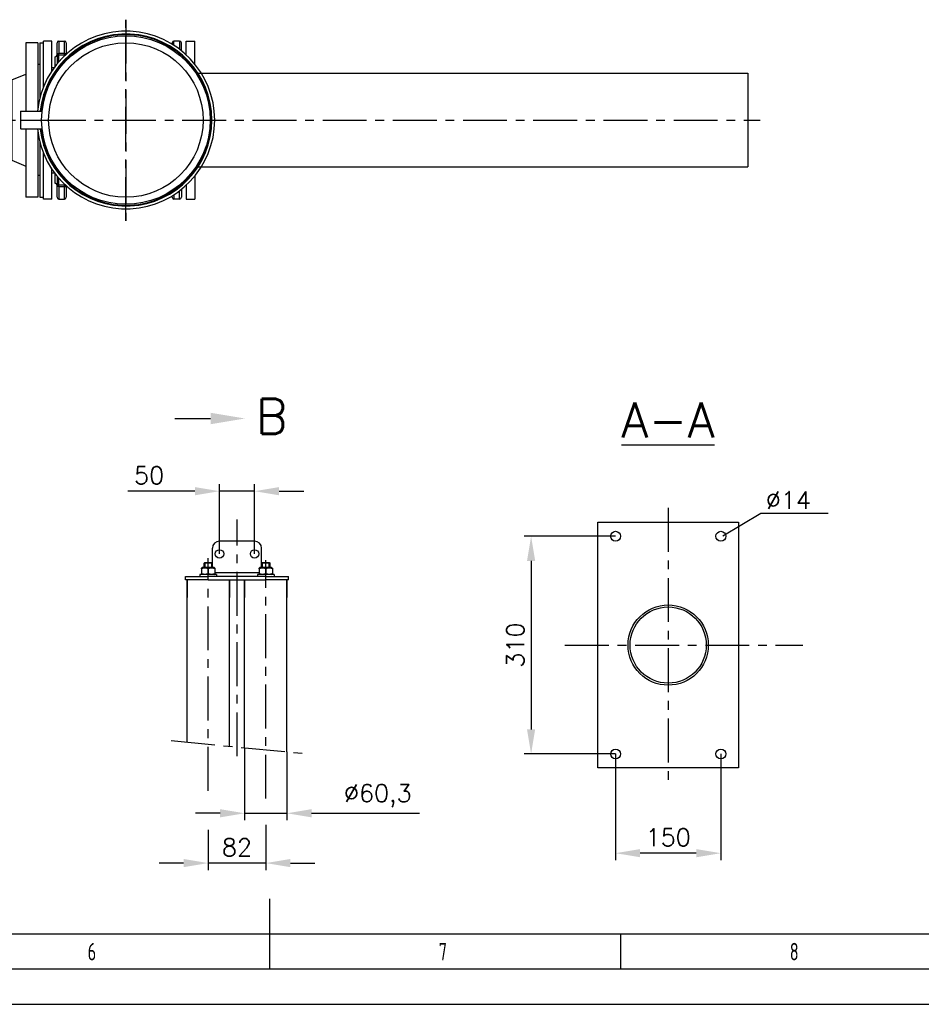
# Model space of a CAD drawing. Header units: millimetres. Extents: x 0 to 5940, y 0 to 4200.
# Tile 26 of 62: x 2614 to 3898, y 0 to 1402. Entities that reach past the tile are written whole.
import ezdxf
from ezdxf.enums import TextEntityAlignment as Align

# ---------------------------------------------------------------- set-up
doc = ezdxf.new("R2010")
doc.units = ezdxf.units.MM
doc.header["$LTSCALE"] = 50
doc.linetypes.add('MITTE', pattern=[2, 1.25, -0.25, 0.25, -0.25])
doc.layers.get('0').update_dxf_attribs({"linetype": 'CONTINUOUS'})
doc.layers.get('DEFPOINTS').update_dxf_attribs({"linetype": 'CONTINUOUS'})
for name, color, linetype in [('01-LINIE-025', 1, 'CONTINUOUS'), ('02-LINIE-035', 2, 'CONTINUOUS'), ('05-ACHSE', 1, 'MITTE'), ('06-MASSE1', 1, 'CONTINUOUS'), ('10-TEXT-025', 1, 'CONTINUOUS'), ('12-TEXT-050', 3, 'CONTINUOUS'), ('KSB-BLATTRAND', 2, 'CONTINUOUS')]:
    doc.layers.add(name, color=color, linetype=linetype)
doc.styles.add('ACA_NORM', font='ROMANS.SHX')
doc.styles.get("Standard").update_dxf_attribs({"font": 'ISOCP.SHX'})
doc.dimstyles.new('1-10', dxfattribs={"dimscale": 10, "dimtxt": 2.5, "dimasz": 3.5, "dimexe": 1, "dimexo": 0, "dimgap": 1, "dimtad": 1, "dimdec": 0, "dimzin": 0, "dimtxsty": 'ACA_NORM', "dimcen": 0, "dimadec": 0, "dimazin": 0, "dimtfac": 2.4, "dimtdec": 0, "dimtmove": 0, "dimatfit": 3, "dimfxl": 1, "dimtolj": 1, "dimtzin": 0, "dimarcsym": 0})

# ---------------------------------------------------------------- blocks, each defined once
blk = doc.blocks.new('*D9')
at = {"layer": '06-MASSE1', "color": 0, "lineweight": -2}
for p, q in [((3462.5, 666.5), (3332.2, 666.5)), ((3342.2, 631.5), (3342.2, 391.5)), ((3462.5, 356.5), (3332.2, 356.5))]:
    blk.add_line(p, q, dxfattribs=at)
at = {"layer": '06-MASSE1', "color": 0}
for points in [[(3336.4, 631.5), (3348, 631.5), (3342.2, 666.5)], [(3336.4, 391.5), (3348, 391.5), (3342.2, 356.5)]]:
    blk.add_solid(points, dxfattribs=at)
at = {"layer": 'DEFPOINTS', "color": 0}
for p in [(3462.5, 666.5), (3342.2, 356.5), (3462.5, 356.5)]:
    blk.add_point(p, dxfattribs=at)
at = {"layer": '06-MASSE1', "color": 0, "insert": (3319.7, 511.5), "char_height": 25, "attachment_point": 5, "rotation": 90, "style": 'ACA_NORM'}
blk.add_mtext('\\A1;310', dxfattribs=at)
blk = doc.blocks.new('*D10')
at = {"layer": '06-MASSE1', "color": 0, "lineweight": -2}
for p, q in [((3462.5, 356.5), (3462.5, 205.2)), ((3612.5, 356.5), (3612.5, 205.2)), ((3577.5, 215.2), (3497.5, 215.2))]:
    blk.add_line(p, q, dxfattribs=at)
at = {"layer": '06-MASSE1', "color": 0}
for points in [[(3497.5, 221), (3497.5, 209.4), (3462.5, 215.2)], [(3577.5, 221), (3577.5, 209.4), (3612.5, 215.2)]]:
    blk.add_solid(points, dxfattribs=at)
at = {"layer": 'DEFPOINTS', "color": 0}
for p in [(3462.5, 356.5), (3612.5, 356.5), (3462.5, 215.2)]:
    blk.add_point(p, dxfattribs=at)
at = {"layer": '06-MASSE1', "color": 0, "insert": (3537.5, 237.7), "char_height": 25, "attachment_point": 5, "style": 'ACA_NORM'}
blk.add_mtext('\\A1;150', dxfattribs=at)
blk = doc.blocks.new('*D11')
at = {"layer": '06-MASSE1', "color": 0, "lineweight": -2}
for p, q in [((2964.3, 255.8), (2964.3, 191.1)), ((2882.3, 248.3), (2882.3, 191.1)), ((2847.3, 201.1), (2812.3, 201.1)), ((2964.3, 201.1), (2882.3, 201.1)), ((2999.3, 201.1), (3034.3, 201.1))]:
    blk.add_line(p, q, dxfattribs=at)
at = {"layer": '06-MASSE1', "color": 0}
for points in [[(2847.3, 206.9), (2847.3, 195.3), (2882.3, 201.1)], [(2999.3, 206.9), (2999.3, 195.3), (2964.3, 201.1)]]:
    blk.add_solid(points, dxfattribs=at)
at = {"layer": 'DEFPOINTS', "color": 0}
for p in [(2964.3, 255.8), (2882.3, 248.3), (2882.3, 201.1)]:
    blk.add_point(p, dxfattribs=at)
at = {"layer": '06-MASSE1', "color": 0, "insert": (2923.3, 223.6), "char_height": 25, "attachment_point": 5, "style": 'ACA_NORM'}
blk.add_mtext('\\A1;82', dxfattribs=at)
blk = doc.blocks.new('*D12')
at = {"layer": '06-MASSE1', "color": 0, "lineweight": -2}
for p, q in [((2934.2, 365.4), (2934.2, 262)), ((2994.5, 359.5), (2994.5, 262)), ((2899.2, 272), (2864.2, 272)), ((2934.2, 272), (2994.5, 272)), ((3029.5, 272), (3183.3, 272))]:
    blk.add_line(p, q, dxfattribs=at)
at = {"layer": '06-MASSE1', "color": 0}
for points in [[(2899.2, 277.9), (2899.2, 266.2), (2934.2, 272)], [(3029.5, 277.9), (3029.5, 266.2), (2994.5, 272)]]:
    blk.add_solid(points, dxfattribs=at)
at = {"layer": 'DEFPOINTS', "color": 0}
for p in [(2934.2, 365.4), (2994.5, 359.5), (2934.2, 272)]:
    blk.add_point(p, dxfattribs=at)
at = {"layer": '06-MASSE1', "color": 0, "insert": (3123.9, 296.9), "char_height": 25, "attachment_point": 5, "style": 'ACA_NORM'}
blk.add_mtext('\\A1;%%C60,3', dxfattribs=at)
blk = doc.blocks.new('*D13')
at = {"layer": '06-MASSE1', "color": 0, "lineweight": -2}
for p, q in [((2863.3, 730.7), (2767.9, 730.7)), ((2898.3, 641.4), (2898.3, 740.7)), ((2948.3, 730.7), (2898.3, 730.7)), ((2948.3, 641.4), (2948.3, 740.7)), ((2983.3, 730.7), (3018.3, 730.7))]:
    blk.add_line(p, q, dxfattribs=at)
at = {"layer": '06-MASSE1', "color": 0}
for points in [[(2863.3, 736.5), (2863.3, 724.8), (2898.3, 730.7)], [(2983.3, 736.5), (2983.3, 724.8), (2948.3, 730.7)]]:
    blk.add_solid(points, dxfattribs=at)
at = {"layer": 'DEFPOINTS', "color": 0}
for p in [(2898.3, 730.7), (2898.3, 641.4), (2948.3, 641.4)]:
    blk.add_point(p, dxfattribs=at)
at = {"layer": '06-MASSE1', "color": 0, "insert": (2798.1, 753.2), "char_height": 25, "attachment_point": 5, "style": 'ACA_NORM'}
blk.add_mtext('\\A1;50', dxfattribs=at)
blk = doc.blocks.new('A$C0f7e96cb')
at = {"layer": '02-LINIE-035'}
for p, q in [((-105.5, 112.5), (-117.5, 112.5)), ((-117.5, 46.9), (-117.5, 112.5)), ((-105.5, 69.8), (-105.5, 112.5)), ((-95.5, 112.5), (-95.5, 94.8)), ((-95.5, 112.5), (-87.5, 112.5)), ((-87.5, 94.8), (-87.5, 112.5)), ((68.5, 106.3), (68.5, 112.5)), ((76.5, 112.5), (68.5, 112.5)), ((76.5, 112.5), (76.5, 100.7)), ((86, 92.8), (86, 112.5)), ((86, 112.5), (98, 112.5)), ((98, 80), (98, 112.5)), ((-142.5, 110), (-142.5, 12.5)), ((-125.5, 110), (-142.5, 110)), ((-125.5, 110), (-125.5, 15.9)), ((-122.5, 110), (-122.5, 31.6)), ((-122.5, 110), (-117.5, 110)), ((-98, 92.7), (-98, 110)), ((-85, 110), (-85, 93.7)), ((66, 110), (66, 107.9)), ((79, 98.8), (79, 110)), ((-101, 90), (-101, 76.2)), ((-101, 90), (-100.5, 90)), ((-100.5, 76.8), (-100.5, 90)), ((-98, 92.7), (-98, 80)), ((-95.5, 92.9), (-95.5, 94.8)), ((-87.5, 94.8), (-95.5, 94.8)), ((-95.5, 83), (-95.5, 92.9)), ((-95.5, 92.9), (-87.5, 92.9)), ((-87.5, 92.9), (-87.5, 94.8)), ((-87.5, 92.9), (-87.5, 91.4)), ((-122.5, 79), (-125.5, 79)), ((-105.5, 75), (-101.9, 75)), ((-175, 57.1), (-175, -57.2)), ((-174.5, -57.2), (-174.5, 57.1)), ((-162.5, 57.1), (-174.5, 57.1)), ((-162.5, 57.1), (-142.5, 65.5)), ((-162.5, 57.1), (-162.5, -57.2)), ((-142.5, -12.5), (-142.5, -110)), ((-125.5, -15.9), (-125.5, -110)), ((-122.5, -31.6), (-122.5, -110)), ((-117.5, -112.5), (-117.5, -46.9)), ((-162.5, -57.2), (-174.5, -57.2)), ((-162.5, -57.2), (-142.5, -65.5)), ((-105.5, -112.5), (-105.5, -69.8)), ((-122.5, -79), (-125.5, -79)), ((-105.5, -75), (-101.9, -75)), ((-101, -76.2), (-101, -90)), ((-100.5, -90), (-100.5, -76.8)), ((-98, -80), (-98, -92.7)), ((-95.5, -92.9), (-95.5, -83)), ((98, -80), (98, -112.5)), ((-101, -90), (-100.5, -90)), ((-98, -110), (-98, -92.7)), ((-87.5, -92.9), (-95.5, -92.9)), ((-95.5, -94.8), (-95.5, -92.9)), ((-95.5, -94.8), (-95.5, -112.5)), ((-95.5, -94.8), (-87.5, -94.8)), ((-87.5, -91.4), (-87.5, -92.9)), ((-87.5, -94.8), (-87.5, -92.9)), ((-87.5, -112.5), (-87.5, -94.8)), ((-85, -93.7), (-85, -110)), ((86, -92.8), (86, -112.5)), ((-125.5, -110), (-142.5, -110)), ((-122.5, -110), (-117.5, -110)), ((66, -110), (66, -107.9)), ((68.5, -106.3), (68.5, -112.5)), ((76.5, -112.5), (76.5, -100.7)), ((79, -98.8), (79, -110)), ((-105.5, -112.5), (-117.5, -112.5)), ((-95.5, -112.5), (-87.5, -112.5)), ((76.5, -112.5), (68.5, -112.5)), ((86, -112.5), (98, -112.5))]:
    blk.add_line(p, q, dxfattribs=at)
for centre, start, end in [((-95.5, 110), 90, 180), ((-87.5, 110), 0, 90), ((68.5, 110), 90, 180), ((76.5, 110), 0, 90), ((-100.5, 92.5), 270, 0), ((-100.5, -92.5), 0, 90), ((-95.5, -110), 180, 270), ((-87.5, -110), 270, 0), ((68.5, -110), 180, 270), ((76.5, -110), 270, 0)]:
    blk.add_arc(centre, 2.5, start, end, dxfattribs=at)
for centre, major_axis, ratio, start_param, end_param in [((-95.5, 92.7), (-2.5, 0), 0.842524, 4.712389, 6.283185), ((-95.5, 92.7), (-2.5, 0), 0.087156, 4.712389, 6.283185), ((-87.5, 92.7), (2.5, 0), 0.842524, 0.403434, 1.570796), ((-87.5, 92.7), (2.5, 0), 0.087156, 0.885379, 1.570796), ((-95.5, -92.7), (-2.5, 0), 0.087156, 0, 1.570796), ((-95.5, -92.7), (-2.5, 0), 0.842524, 0, 1.570796), ((-87.5, -92.7), (2.5, 0), 0.087156, 4.712389, 5.397806), ((-87.5, -92.7), (2.5, 0), 0.842524, 4.712389, 5.879751)]:
    blk.add_ellipse(centre, major_axis=major_axis, ratio=ratio, start_param=start_param, end_param=end_param, dxfattribs=at)
blk = doc.blocks.new('A$C9c85ffa7')
at = {"layer": '02-LINIE-035'}
for p, q in [((-149.5, 12.5), (-150, 12)), ((-150, 12), (-150, 0)), ((-149.5, 0), (-149.5, 12.5)), ((-149.5, 12.5), (-119.3, 12.5)), ((-150, 0), (-149.5, 0)), ((-150, 0), (-150, -12)), ((-149.5, -12.5), (-150, -12)), ((-149.5, -12.5), (-149.5, 0)), ((-149.5, 0), (-120, 0)), ((-149.5, -12.5), (-119.3, -12.5))]:
    blk.add_line(p, q, dxfattribs=at)
for radius in [120, 110]:
    blk.add_circle((0, 0), radius, dxfattribs=at)
for radius, start, end in [(126.5, 185.6709, 174.3291), (122.5, 185.8567, 174.1433), (121.5, 185.9051, 174.0949)]:
    blk.add_arc((0, 0), radius, start, end, dxfattribs=at)
blk = doc.blocks.new('Rahmen_A2')
at = {"color": 1, "ltscale": 150}
for p, q in [((584, 10), (10, 10)), ((0, 0), (594, 0))]:
    blk.add_line(p, q, dxfattribs=at)
at = {"layer": 'KSB-BLATTRAND'}
for p, q in [((297, 5), (297, 15)), ((297, 5), (297, 10)), ((347, 5), (347, 10)), ((589, 5), (5, 5))]:
    blk.add_line(p, q, dxfattribs=at)
at = {"layer": 'KSB-BLATTRAND', "width": 0.75}
for s, p in [('6', (271.0625, 6.25)), ('7', (321.0625, 6.25)), ('8', (371.0625, 6.25))]:
    blk.add_text(s, height=2.5, dxfattribs=at).set_placement(p)

msp = doc.modelspace()

# ---------------------------------------------------------------- linework, layer by layer
at = {"layer": '02-LINIE-035'}
for p, q in [((2866.05, 1325.7), (3651.05, 1325.7)), ((3651.05, 1325.7), (3651.05, 1192.7)), ((2866.05, 1192.7), (3651.05, 1192.7)), ((2834.68, 834.16), (2885.68, 834.16)), ((3437.48, 336.55), (3437.48, 686.55)), ((3437.48, 686.55), (3637.48, 686.55)), ((3637.48, 686.55), (3637.48, 336.55)), ((2948.33, 659.36), (2898.33, 659.36)), ((2888.33, 628.29), (2888.33, 649.36)), ((2958.33, 628.29), (2958.33, 649.36)), ((2874.08, 621.86), (2872.83, 621.14)), ((2872.83, 620.29), (2872.83, 621.14)), ((2872.83, 620.29), (2872.83, 613.43)), ((2890.58, 621.86), (2874.08, 621.86)), ((2877.4, 629.36), (2876.33, 628.29)), ((2888.33, 628.29), (2876.33, 628.29)), ((2876.33, 621.86), (2876.33, 628.29)), ((2877.38, 629.34), (2877.38, 621.86)), ((2877.4, 629.36), (2887.26, 629.36)), ((2882.33, 620.29), (2882.33, 613.43)), ((2887.26, 629.36), (2888.33, 628.29)), ((2887.28, 621.86), (2887.28, 629.34)), ((2888.33, 621.86), (2888.33, 628.29)), ((2890.58, 621.86), (2891.83, 621.14)), ((2891.83, 621.14), (2891.83, 620.29)), ((2891.83, 620.29), (2891.83, 613.43)), ((2956.08, 621.86), (2954.83, 621.14)), ((2954.83, 620.29), (2954.83, 621.14)), ((2954.83, 620.29), (2954.83, 613.43)), ((2972.58, 621.86), (2956.08, 621.86)), ((2959.4, 629.36), (2958.33, 628.29)), ((2970.33, 628.29), (2958.33, 628.29)), ((2958.33, 621.86), (2958.33, 628.29)), ((2959.38, 629.34), (2959.38, 621.86)), ((2959.4, 629.36), (2969.26, 629.36)), ((2964.33, 620.29), (2964.33, 613.43)), ((2969.26, 629.36), (2970.33, 628.29)), ((2969.28, 621.86), (2969.28, 629.34)), ((2970.33, 621.86), (2970.33, 628.29)), ((2972.58, 621.86), (2973.83, 621.14)), ((2973.83, 621.14), (2973.83, 620.29)), ((2973.83, 620.29), (2973.83, 613.43)), ((2849.83, 609.36), (2882.33, 609.36)), ((2849.83, 604.36), (2849.83, 609.36)), ((2882.33, 604.36), (2849.83, 604.36)), ((2852.18, 604.36), (2852.18, 579.36)), ((2852.18, 373.28), (2852.18, 604.36)), ((2894.33, 611.86), (2870.33, 611.86)), ((2870.33, 611.86), (2870.33, 609.36)), ((2874.08, 611.86), (2872.83, 612.58)), ((2882.33, 604.36), (2882.33, 609.36)), ((2964.33, 609.36), (2882.33, 609.36)), ((2882.33, 604.36), (2964.33, 604.36)), ((2890.58, 611.86), (2891.83, 612.58)), ((2954.83, 614.36), (2891.83, 614.36)), ((2894.33, 611.86), (2894.33, 609.36)), ((2912.48, 604.36), (2912.48, 579.36)), ((2912.48, 367.45), (2912.48, 604.36)), ((2934.18, 604.36), (2934.18, 579.36)), ((2934.18, 365.35), (2934.18, 604.36)), ((2976.33, 611.86), (2952.33, 611.86)), ((2952.33, 611.86), (2952.33, 609.36)), ((2956.08, 611.86), (2954.83, 612.58)), ((2964.33, 604.36), (2964.33, 609.36)), ((2964.33, 609.36), (2996.83, 609.36)), ((2996.83, 604.36), (2964.33, 604.36)), ((2972.58, 611.86), (2973.83, 612.58)), ((2976.33, 611.86), (2976.33, 609.36)), ((2994.48, 604.36), (2994.48, 579.36)), ((2994.48, 359.52), (2994.48, 604.36)), ((2996.83, 604.36), (2996.83, 609.36)), ((3637.48, 336.55), (3437.48, 336.55))]:
    msp.add_line(p, q, dxfattribs=at)
for centre, radius in [((3462.48, 666.55), 7), ((3612.48, 666.55), 7), ((2898.33, 641.36), 6), ((2948.33, 641.36), 6), ((3537.48, 511.55), 57.15), ((3537.48, 511.55), 54.25), ((3462.48, 356.55), 7), ((3612.48, 356.55), 7)]:
    msp.add_circle(centre, radius, dxfattribs=at)
for centre, start, end in [((2898.33, 649.36), 90, 180), ((2948.33, 649.36), 0, 90)]:
    msp.add_arc(centre, 10, start, end, dxfattribs=at)
for points in [[(2882.33, 620.29), (2877.58, 621.87), (2872.83, 620.29)], [(2891.83, 620.29), (2887.08, 621.87), (2882.33, 620.29)], [(2964.33, 620.29), (2959.58, 621.87), (2954.83, 620.29)], [(2973.83, 620.29), (2969.08, 621.87), (2964.33, 620.29)], [(2872.83, 613.43), (2877.58, 611.85), (2882.33, 613.43)], [(2882.33, 613.43), (2887.08, 611.85), (2891.83, 613.43)], [(2954.83, 613.43), (2959.58, 611.85), (2964.33, 613.43)], [(2964.33, 613.43), (2969.08, 611.85), (2973.83, 613.43)]]:
    msp.add_rational_spline(points, [1, 1.15470053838, 1], degree=2, dxfattribs=at)
msp.add_solid([(2885.68, 826), (2885.68, 842.33), (2934.68, 834.16)], dxfattribs=at)
at = {"layer": '05-ACHSE'}
for p, q in [((2765.05, 1402.08), (2765.05, 1115.44)), ((2765.05, 1115.44), (2765.05, 1402.08)), ((1845.34, 1259.2), (3668.5, 1259.2)), ((3537.48, 707), (3537.48, 308.57)), ((2923.33, 353.17), (2923.33, 690.27)), ((2882.33, 304.11), (2882.33, 635.25)), ((2964.33, 292.96), (2964.33, 632.64)), ((3390.42, 511.55), (3729.04, 511.55)), ((2829.64, 375.46), (3020.28, 357.03))]:
    msp.add_line(p, q, dxfattribs=at)
at = {"layer": '10-TEXT-025'}
for p, q in [((3615.35, 667.07), (3669.23, 699.58)), ((3669.23, 699.58), (3765.34, 699.58))]:
    msp.add_line(p, q, dxfattribs=at)

# ---------------------------------------------------------------- block references
at = {"layer": '01-LINIE-025'}
msp.add_blockref('A$C9c85ffa7', (2765.05, 1259.2), dxfattribs=at)
at = {"layer": '02-LINIE-035'}
msp.add_blockref('A$C0f7e96cb', (2765.05, 1259.2), dxfattribs=at)
at = {"layer": 'KSB-BLATTRAND', "xscale": 10, "yscale": 10, "zscale": 10}
msp.add_blockref('Rahmen_A2', (0, 0), dxfattribs=at)

# ---------------------------------------------------------------- texts
at = {"layer": '06-MASSE1', "style": 'ACA_NORM'}
msp.add_text('%%C14', height=25, dxfattribs=at).set_placement((3676.5, 705.39))
at = {"layer": '12-TEXT-050', "style": 'ACA_NORM'}
msp.add_text('B', height=50, dxfattribs=at).set_placement((2950.23, 812.19))
msp.add_text('%%uA-A', height=50, dxfattribs=at).set_placement((3537.21, 806.91), align=Align.CENTER)

# ---------------------------------------------------------------- dimensions: what is measured, and where the dimension line sits
at = {"layer": '06-MASSE1'}
for base, p1, p2, picture, middle in [((2898.33, 730.66), (2948.33, 641.36), (2898.33, 641.36), '*D13', (2798.09, 753.16)), ((3462.48, 215.21), (3612.48, 356.55), (3462.48, 356.55), '*D10', (3537.48, 237.71)), ((2882.33, 201.11), (2964.33, 255.76), (2882.33, 248.32), '*D11', (2923.33, 223.61))]:
    dim = msp.add_linear_dim(base=base, p1=p1, p2=p2, dimstyle='1-10', dxfattribs=at)
    dim.commit()
    dim.dimension.update_dxf_attribs({"geometry": picture, "text_midpoint": middle})
dim = msp.add_linear_dim(base=(3342.2, 356.55), p1=(3462.48, 666.55), p2=(3462.48, 356.55), angle=90, dimstyle='1-10', dxfattribs=at)
dim.commit()
dim.dimension.update_dxf_attribs({"geometry": '*D9', "text_midpoint": (3319.7, 511.55)})
dim = msp.add_linear_dim(base=(2934.18, 272.03), p1=(2994.48, 359.52), p2=(2934.18, 365.35), text='%%C<>', dimstyle='1-10', override={"dimdec": 1}, dxfattribs=at)
dim.commit()
dim.dimension.update_dxf_attribs({"geometry": '*D12', "text_midpoint": (3123.88, 272.03), "dimtype": 160})

doc.saveas('drawing.dxf')
